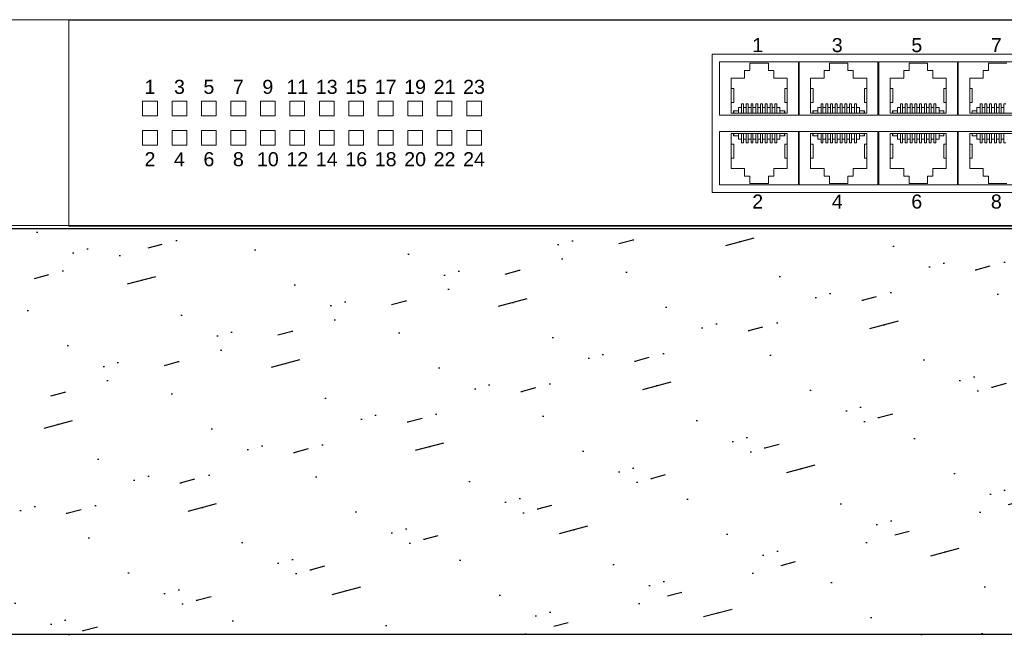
# Model space of a CAD drawing. Header units: millimetres. Extents: x 83969 to 163860, y -22594 to 4849.
# Tile 91 of 108: x 163508 to 163521, y -21366 to -21358. Entities that reach past the tile are written whole.
import ezdxf
from ezdxf.enums import TextEntityAlignment as Align

# ---------------------------------------------------------------- set-up
doc = ezdxf.new("R2010")
doc.units = ezdxf.units.MM
doc.layers.get('0').update_dxf_attribs({"color": 251, "lineweight": 0})
doc.layers.add('! PT Opisy Legenda 2', color=7, linetype='Continuous')
doc.styles.add('Arial10', font='arial.ttf', dxfattribs={"height": 10})

# ---------------------------------------------------------------- blocks, each defined once
blk = doc.blocks.new('Switch 24xGE')
at = {"color": 144}
for points in [[(-306.449629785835, 0), (0, 0), (0, 27.95462635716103), (-306.449629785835, 27.95462635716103)], [(-185.0995380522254, 23.25212292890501), (-139.9998358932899, 23.25212292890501), (-139.9998358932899, 4.506366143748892), (-185.0995380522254, 4.506366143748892)], [(-262.4494656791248, 16.89834465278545), (-260.4494656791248, 16.89834465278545), (-260.4494656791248, 14.89834465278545), (-262.4494656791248, 14.89834465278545)], [(-258.4494656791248, 16.89834465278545), (-256.4494656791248, 16.89834465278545), (-256.4494656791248, 14.89834465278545), (-258.4494656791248, 14.89834465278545)], [(-254.4494656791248, 16.89834465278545), (-252.4494656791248, 16.89834465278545), (-252.4494656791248, 14.89834465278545), (-254.4494656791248, 14.89834465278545)], [(-250.4494656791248, 16.89834465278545), (-248.4494656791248, 16.89834465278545), (-248.4494656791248, 14.89834465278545), (-250.4494656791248, 14.89834465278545)], [(-246.4494656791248, 16.89834465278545), (-244.4494656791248, 16.89834465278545), (-244.4494656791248, 14.89834465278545), (-246.4494656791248, 14.89834465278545)], [(-242.4494656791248, 16.89834465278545), (-240.4494656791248, 16.89834465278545), (-240.4494656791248, 14.89834465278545), (-242.4494656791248, 14.89834465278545)], [(-238.4494656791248, 16.89834465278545), (-236.4494656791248, 16.89834465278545), (-236.4494656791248, 14.89834465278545), (-238.4494656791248, 14.89834465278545)], [(-234.4494656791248, 16.89834465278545), (-232.4494656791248, 16.89834465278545), (-232.4494656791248, 14.89834465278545), (-234.4494656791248, 14.89834465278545)], [(-230.4494656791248, 16.89834465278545), (-228.4494656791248, 16.89834465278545), (-228.4494656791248, 14.89834465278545), (-230.4494656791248, 14.89834465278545)], [(-226.4494656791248, 16.89834465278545), (-224.4494656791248, 16.89834465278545), (-224.4494656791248, 14.89834465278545), (-226.4494656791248, 14.89834465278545)], [(-222.4494656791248, 16.89834465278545), (-220.4494656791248, 16.89834465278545), (-220.4494656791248, 14.89834465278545), (-222.4494656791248, 14.89834465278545)], [(-218.4494656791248, 16.89834465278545), (-216.4494656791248, 16.89834465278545), (-216.4494656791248, 14.89834465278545), (-218.4494656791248, 14.89834465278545)], [(-262.4494656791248, 12.89834465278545), (-260.4494656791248, 12.89834465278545), (-260.4494656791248, 10.89834465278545), (-262.4494656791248, 10.89834465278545)], [(-258.4494656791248, 12.89834465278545), (-256.4494656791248, 12.89834465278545), (-256.4494656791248, 10.89834465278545), (-258.4494656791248, 10.89834465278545)], [(-254.4494656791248, 12.89834465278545), (-252.4494656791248, 12.89834465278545), (-252.4494656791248, 10.89834465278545), (-254.4494656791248, 10.89834465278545)], [(-250.4494656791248, 12.89834465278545), (-248.4494656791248, 12.89834465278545), (-248.4494656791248, 10.89834465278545), (-250.4494656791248, 10.89834465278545)], [(-246.4494656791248, 12.89834465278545), (-244.4494656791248, 12.89834465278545), (-244.4494656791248, 10.89834465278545), (-246.4494656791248, 10.89834465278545)], [(-242.4494656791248, 12.89834465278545), (-240.4494656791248, 12.89834465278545), (-240.4494656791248, 10.89834465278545), (-242.4494656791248, 10.89834465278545)], [(-238.4494656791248, 12.89834465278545), (-236.4494656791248, 12.89834465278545), (-236.4494656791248, 10.89834465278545), (-238.4494656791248, 10.89834465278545)], [(-234.4494656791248, 12.89834465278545), (-232.4494656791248, 12.89834465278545), (-232.4494656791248, 10.89834465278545), (-234.4494656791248, 10.89834465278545)], [(-230.4494656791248, 12.89834465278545), (-228.4494656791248, 12.89834465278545), (-228.4494656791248, 10.89834465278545), (-230.4494656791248, 10.89834465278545)], [(-226.4494656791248, 12.89834465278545), (-224.4494656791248, 12.89834465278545), (-224.4494656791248, 10.89834465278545), (-226.4494656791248, 10.89834465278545)], [(-222.4494656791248, 12.89834465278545), (-220.4494656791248, 12.89834465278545), (-220.4494656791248, 10.89834465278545), (-222.4494656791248, 10.89834465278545)], [(-218.4494656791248, 12.89834465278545), (-216.4494656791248, 12.89834465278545), (-216.4494656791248, 10.89834465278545), (-218.4494656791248, 10.89834465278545)]]:
    blk.add_lwpolyline(points, close=True, dxfattribs=at)
blk.add_lwpolyline([(-272.4494656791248, 27.87565783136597), (-33.99983589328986, 27.87565783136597), (-33.99983589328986, -0.0789685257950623), (-272.4494656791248, -0.0789685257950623)], close=True)
for points in [[(-173.3998358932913, 22.25212292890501), (-173.3998358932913, 14.98140543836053), (-184.0995380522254, 14.98140543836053), (-184.0995380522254, 22.25212292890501), (-173.3998358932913, 22.25212292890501)], [(-182.5461508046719, 15.25891076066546), (-182.5461508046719, 20.02562278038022), (-180.7096501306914, 20.02562278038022), (-180.7096501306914, 21.05431818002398), (-179.9857533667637, 21.05431818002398), (-179.9857533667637, 22.05338038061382), (-177.4838645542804, 22.05338038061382), (-177.4838645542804, 21.05431818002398), (-176.7599677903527, 21.05431818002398), (-176.759967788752, 20.02562278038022), (-174.9234671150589, 20.02562278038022), (-174.9234671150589, 15.25891076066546), (-182.5461508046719, 15.25891076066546), (-182.227293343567, 15.25891076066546), (-182.227293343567, 15.57640934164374), (-182.1955434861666, 15.57640934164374), (-182.1955434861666, 15.25891076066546), (-182.1955434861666, 15.57640934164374), (-181.5605463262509, 15.57640934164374), (-181.5605463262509, 15.25891076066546), (-181.5605463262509, 16.02090735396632), (-181.1350982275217, 16.02090735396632), (-181.1350982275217, 15.25891076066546), (-181.1350982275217, 16.53998001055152), (-180.8683994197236, 16.53998001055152), (-180.8683994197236, 15.25891076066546), (-180.8683994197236, 16.02090735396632), (-180.4874011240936, 16.02090735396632), (-180.4874011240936, 15.25891076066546), (-180.4874011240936, 16.51988009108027), (-180.2207023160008, 16.51988009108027), (-180.2207023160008, 15.25891076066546), (-180.2207023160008, 16.02090735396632), (-179.8397040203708, 16.02090735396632), (-179.8397040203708, 15.25891076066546), (-179.8397040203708, 16.54001355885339), (-179.5730052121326, 16.54001355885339), (-179.5730052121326, 15.25891076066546), (-179.5730052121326, 16.02090735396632), (-179.1920069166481, 16.02090735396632), (-179.1920069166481, 15.25891076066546), (-179.1920069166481, 16.51985596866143), (-178.9253081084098, 16.51985596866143), (-178.9253081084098, 15.25891076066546), (-178.9253081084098, 16.02090735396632), (-178.5443098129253, 16.02090735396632), (-178.5443098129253, 15.25891076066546), (-178.5443098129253, 16.54001355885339), (-178.2776110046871, 16.54001355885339), (-178.2776110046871, 15.25891076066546), (-178.2776110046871, 16.02090735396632), (-177.8966127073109, 16.02090735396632), (-177.8966127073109, 15.25891076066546), (-177.8966127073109, 16.51988177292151), (-177.6299139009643, 16.51985596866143), (-177.6299139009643, 15.25891076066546), (-177.6299139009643, 16.02090735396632), (-177.2489156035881, 16.02090735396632), (-177.2489156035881, 15.25891076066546), (-177.2489156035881, 16.54001355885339), (-176.9822167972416, 16.54001355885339), (-176.9822167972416, 15.25891076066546), (-176.9822167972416, 16.02090735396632), (-176.6012184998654, 16.02090735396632), (-176.6012184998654, 15.25891076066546), (-176.6012184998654, 16.51988177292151), (-176.3345196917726, 16.51985596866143), (-176.3345196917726, 15.25891076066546), (-176.3345196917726, 16.02090735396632), (-175.9090715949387, 16.02090735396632), (-175.9090715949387, 15.25891076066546), (-175.9090715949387, 15.57640934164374), (-175.2740744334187, 15.57635639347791), (-175.2740744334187, 15.25891076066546), (-175.2740744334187, 15.57635639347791), (-175.2423245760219, 15.57635639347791), (-175.2423245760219, 15.25891076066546)], [(-162.599835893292, 22.25212292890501), (-162.599835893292, 14.98140543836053), (-173.2995380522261, 14.98140543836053), (-173.2995380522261, 22.25212292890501), (-162.599835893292, 22.25212292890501)], [(-171.7461508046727, 15.25891076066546), (-171.7461508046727, 20.02562278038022), (-169.9096501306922, 20.02562278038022), (-169.9096501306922, 21.05431818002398), (-169.1857533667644, 21.05431818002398), (-169.1857533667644, 22.05338038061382), (-166.6838645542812, 22.05338038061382), (-166.6838645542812, 21.05431818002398), (-165.9599677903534, 21.05431818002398), (-165.9599677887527, 20.02562278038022), (-164.1234671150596, 20.02562278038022), (-164.1234671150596, 15.25891076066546), (-171.7461508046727, 15.25891076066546), (-171.4272933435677, 15.25891076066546), (-171.4272933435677, 15.57640934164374), (-171.3955434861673, 15.57640934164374), (-171.3955434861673, 15.25891076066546), (-171.3955434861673, 15.57640934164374), (-170.7605463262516, 15.57640934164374), (-170.7605463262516, 15.25891076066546), (-170.7605463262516, 16.02090735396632), (-170.3350982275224, 16.02090735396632), (-170.3350982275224, 15.25891076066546), (-170.3350982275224, 16.53998001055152), (-170.0683994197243, 16.53998001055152), (-170.0683994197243, 15.25891076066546), (-170.0683994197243, 16.02090735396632), (-169.6874011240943, 16.02090735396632), (-169.6874011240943, 15.25891076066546), (-169.6874011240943, 16.51988009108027), (-169.4207023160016, 16.51988009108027), (-169.4207023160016, 15.25891076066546), (-169.4207023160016, 16.02090735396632), (-169.0397040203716, 16.02090735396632), (-169.0397040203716, 15.25891076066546), (-169.0397040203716, 16.54001355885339), (-168.7730052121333, 16.54001355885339), (-168.7730052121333, 15.25891076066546), (-168.7730052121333, 16.02090735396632), (-168.3920069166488, 16.02090735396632), (-168.3920069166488, 15.25891076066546), (-168.3920069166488, 16.51985596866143), (-168.1253081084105, 16.51985596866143), (-168.1253081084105, 15.25891076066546), (-168.1253081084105, 16.02090735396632), (-167.7443098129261, 16.02090735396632), (-167.7443098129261, 15.25891076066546), (-167.7443098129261, 16.54001355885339), (-167.4776110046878, 16.54001355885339), (-167.4776110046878, 15.25891076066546), (-167.4776110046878, 16.02090735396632), (-167.0966127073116, 16.02090735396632), (-167.0966127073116, 15.25891076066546), (-167.0966127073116, 16.51988177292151), (-166.829913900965, 16.51985596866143), (-166.829913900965, 15.25891076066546), (-166.829913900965, 16.02090735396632), (-166.4489156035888, 16.02090735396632), (-166.4489156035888, 15.25891076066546), (-166.4489156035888, 16.54001355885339), (-166.1822167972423, 16.54001355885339), (-166.1822167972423, 15.25891076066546), (-166.1822167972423, 16.02090735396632), (-165.8012184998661, 16.02090735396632), (-165.8012184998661, 15.25891076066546), (-165.8012184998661, 16.51988177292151), (-165.5345196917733, 16.51985596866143), (-165.5345196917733, 15.25891076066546), (-165.5345196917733, 16.02090735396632), (-165.1090715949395, 16.02090735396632), (-165.1090715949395, 15.25891076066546), (-165.1090715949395, 15.57640934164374), (-164.4740744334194, 15.57635639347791), (-164.4740744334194, 15.25891076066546), (-164.4740744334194, 15.57635639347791), (-164.4423245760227, 15.57635639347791), (-164.4423245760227, 15.25891076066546)], [(-151.7998358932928, 22.25212292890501), (-151.7998358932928, 14.98140543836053), (-162.4995380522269, 14.98140543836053), (-162.4995380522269, 22.25212292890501), (-151.7998358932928, 22.25212292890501)], [(-160.9461508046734, 15.25891076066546), (-160.9461508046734, 20.02562278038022), (-159.1096501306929, 20.02562278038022), (-159.1096501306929, 21.05431818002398), (-158.3857533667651, 21.05431818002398), (-158.3857533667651, 22.05338038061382), (-155.8838645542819, 22.05338038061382), (-155.8838645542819, 21.05431818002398), (-155.1599677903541, 21.05431818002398), (-155.1599677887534, 20.02562278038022), (-153.3234671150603, 20.02562278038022), (-153.3234671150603, 15.25891076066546), (-160.9461508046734, 15.25891076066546), (-160.6272933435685, 15.25891076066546), (-160.6272933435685, 15.57640934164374), (-160.595543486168, 15.57640934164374), (-160.595543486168, 15.25891076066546), (-160.595543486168, 15.57640934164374), (-159.9605463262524, 15.57640934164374), (-159.9605463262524, 15.25891076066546), (-159.9605463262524, 16.02090735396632), (-159.5350982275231, 16.02090735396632), (-159.5350982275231, 15.25891076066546), (-159.5350982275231, 16.53998001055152), (-159.268399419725, 16.53998001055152), (-159.268399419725, 15.25891076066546), (-159.268399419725, 16.02090735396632), (-158.887401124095, 16.02090735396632), (-158.887401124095, 15.25891076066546), (-158.887401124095, 16.51988009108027), (-158.6207023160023, 16.51988009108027), (-158.6207023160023, 15.25891076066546), (-158.6207023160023, 16.02090735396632), (-158.2397040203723, 16.02090735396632), (-158.2397040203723, 15.25891076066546), (-158.2397040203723, 16.54001355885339), (-157.973005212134, 16.54001355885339), (-157.973005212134, 15.25891076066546), (-157.973005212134, 16.02090735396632), (-157.5920069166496, 16.02090735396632), (-157.5920069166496, 15.25891076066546), (-157.5920069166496, 16.51985596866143), (-157.3253081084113, 16.51985596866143), (-157.3253081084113, 15.25891076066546), (-157.3253081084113, 16.02090735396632), (-156.9443098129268, 16.02090735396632), (-156.9443098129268, 15.25891076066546), (-156.9443098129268, 16.54001355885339), (-156.6776110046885, 16.54001355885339), (-156.6776110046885, 15.25891076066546), (-156.6776110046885, 16.02090735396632), (-156.2966127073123, 16.02090735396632), (-156.2966127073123, 15.25891076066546), (-156.2966127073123, 16.51988177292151), (-156.0299139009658, 16.51985596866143), (-156.0299139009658, 15.25891076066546), (-156.0299139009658, 16.02090735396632), (-155.6489156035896, 16.02090735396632), (-155.6489156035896, 15.25891076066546), (-155.6489156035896, 16.54001355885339), (-155.382216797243, 16.54001355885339), (-155.382216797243, 15.25891076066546), (-155.382216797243, 16.02090735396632), (-155.0012184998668, 16.02090735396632), (-155.0012184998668, 15.25891076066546), (-155.0012184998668, 16.51988177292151), (-154.734519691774, 16.51985596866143), (-154.734519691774, 15.25891076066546), (-154.734519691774, 16.02090735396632), (-154.3090715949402, 16.02090735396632), (-154.3090715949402, 15.25891076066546), (-154.3090715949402, 15.57640934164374), (-153.6740744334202, 15.57635639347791), (-153.6740744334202, 15.25891076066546), (-153.6740744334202, 15.57635639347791), (-153.6423245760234, 15.57635639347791), (-153.6423245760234, 15.25891076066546)], [(-140.9998358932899, 22.25212292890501), (-140.9998358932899, 14.98140543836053), (-151.6995380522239, 14.98140543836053), (-151.6995380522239, 22.25212292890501), (-140.9998358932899, 22.25212292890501)], [(-150.1461508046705, 15.25891076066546), (-150.1461508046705, 20.02562278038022), (-148.30965013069, 20.02562278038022), (-148.30965013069, 21.05431818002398), (-147.5857533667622, 21.05431818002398), (-147.5857533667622, 22.05338038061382), (-145.083864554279, 22.05338038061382)], [(-142.5234671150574, 15.25891076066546), (-150.1461508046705, 15.25891076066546), (-149.8272933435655, 15.25891076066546), (-149.8272933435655, 15.57640934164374), (-149.7955434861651, 15.57640934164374), (-149.7955434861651, 15.25891076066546), (-149.7955434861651, 15.57640934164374), (-149.1605463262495, 15.57640934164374), (-149.1605463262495, 15.25891076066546), (-149.1605463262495, 16.02090735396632), (-148.7350982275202, 16.02090735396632), (-148.7350982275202, 15.25891076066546), (-148.7350982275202, 16.53998001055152), (-148.4683994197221, 16.53998001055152), (-148.4683994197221, 15.25891076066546), (-148.4683994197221, 16.02090735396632), (-148.0874011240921, 16.02090735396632), (-148.0874011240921, 15.25891076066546), (-148.0874011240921, 16.51988009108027), (-147.8207023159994, 16.51988009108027), (-147.8207023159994, 15.25891076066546), (-147.8207023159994, 16.02090735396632), (-147.4397040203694, 16.02090735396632), (-147.4397040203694, 15.25891076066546), (-147.4397040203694, 16.54001355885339), (-147.1730052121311, 16.54001355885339), (-147.1730052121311, 15.25891076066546), (-147.1730052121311, 16.02090735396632), (-146.7920069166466, 16.02090735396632), (-146.7920069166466, 15.25891076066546), (-146.7920069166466, 16.51985596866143), (-146.5253081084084, 16.51985596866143), (-146.5253081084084, 15.25891076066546), (-146.5253081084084, 16.02090735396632), (-146.1443098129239, 16.02090735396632), (-146.1443098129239, 15.25891076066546), (-146.1443098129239, 16.54001355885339), (-145.8776110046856, 16.54001355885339), (-145.8776110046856, 15.25891076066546), (-145.8776110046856, 16.02090735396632), (-145.4966127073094, 16.02090735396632), (-145.4966127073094, 15.25891076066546), (-145.4966127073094, 16.51988177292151), (-145.2299139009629, 16.51985596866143)], [(-182.5461508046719, 18.61592908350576), (-182.1911065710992, 18.61592908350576), (-182.1911065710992, 16.71305425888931), (-182.5461508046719, 16.71305425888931)], [(-174.9234671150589, 18.61592908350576), (-175.2467614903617, 18.61592908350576), (-175.2467614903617, 16.71305425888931), (-174.9234671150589, 16.71305425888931)], [(-171.7461508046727, 18.61592908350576), (-171.3911065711, 18.61592908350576), (-171.3911065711, 16.71305425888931), (-171.7461508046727, 16.71305425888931)], [(-164.1234671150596, 18.61592908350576), (-164.4467614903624, 18.61592908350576), (-164.4467614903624, 16.71305425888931), (-164.1234671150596, 16.71305425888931)], [(-160.9461508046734, 18.61592908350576), (-160.5911065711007, 18.61592908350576), (-160.5911065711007, 16.71305425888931), (-160.9461508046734, 16.71305425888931)], [(-153.3234671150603, 18.61592908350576), (-153.6467614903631, 18.61592908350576), (-153.6467614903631, 16.71305425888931), (-153.3234671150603, 16.71305425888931)], [(-150.1461508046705, 18.61592908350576), (-149.7911065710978, 18.61592908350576), (-149.7911065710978, 16.71305425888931), (-150.1461508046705, 16.71305425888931)], [(-173.3998358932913, 5.506366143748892), (-173.3998358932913, 12.77708363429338), (-184.0995380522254, 12.77708363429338), (-184.0995380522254, 5.506366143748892), (-173.3998358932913, 5.506366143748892)], [(-182.5461508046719, 12.49957831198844), (-182.5461508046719, 7.732866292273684), (-180.7096501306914, 7.732866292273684), (-180.7096501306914, 6.704170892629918), (-179.9857533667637, 6.704170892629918), (-179.9857533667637, 5.705108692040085), (-177.4838645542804, 5.705108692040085), (-177.4838645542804, 6.704170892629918), (-176.7599677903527, 6.704170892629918), (-176.759967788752, 7.732866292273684), (-174.9234671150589, 7.732866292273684), (-174.9234671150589, 12.49957831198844), (-182.5461508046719, 12.49957831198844), (-182.227293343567, 12.49957831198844), (-182.227293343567, 12.18207973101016), (-182.1955434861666, 12.18207973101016), (-182.1955434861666, 12.49957831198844), (-182.1955434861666, 12.18207973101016), (-181.5605463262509, 12.18207973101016), (-181.5605463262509, 12.49957831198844), (-181.5605463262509, 11.73758171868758), (-181.1350982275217, 11.73758171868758), (-181.1350982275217, 12.49957831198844), (-181.1350982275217, 11.21850906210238), (-180.8683994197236, 11.21850906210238), (-180.8683994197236, 12.49957831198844), (-180.8683994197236, 11.73758171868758), (-180.4874011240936, 11.73758171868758), (-180.4874011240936, 12.49957831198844), (-180.4874011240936, 11.23860898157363), (-180.2207023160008, 11.23860898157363), (-180.2207023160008, 12.49957831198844), (-180.2207023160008, 11.73758171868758), (-179.8397040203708, 11.73758171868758), (-179.8397040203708, 12.49957831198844), (-179.8397040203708, 11.21847551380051), (-179.5730052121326, 11.21847551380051), (-179.5730052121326, 12.49957831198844), (-179.5730052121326, 11.73758171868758), (-179.1920069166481, 11.73758171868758), (-179.1920069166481, 12.49957831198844), (-179.1920069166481, 11.23863310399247), (-178.9253081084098, 11.23863310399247), (-178.9253081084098, 12.49957831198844), (-178.9253081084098, 11.73758171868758), (-178.5443098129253, 11.73758171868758), (-178.5443098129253, 12.49957831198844), (-178.5443098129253, 11.21847551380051), (-178.2776110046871, 11.21847551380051), (-178.2776110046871, 12.49957831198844), (-178.2776110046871, 11.73758171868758), (-177.8966127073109, 11.73758171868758), (-177.8966127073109, 12.49957831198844), (-177.8966127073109, 11.23860729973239), (-177.6299139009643, 11.23863310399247), (-177.6299139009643, 12.49957831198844), (-177.6299139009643, 11.73758171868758), (-177.2489156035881, 11.73758171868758), (-177.2489156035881, 12.49957831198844), (-177.2489156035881, 11.21847551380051), (-176.9822167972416, 11.21847551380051), (-176.9822167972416, 12.49957831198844), (-176.9822167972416, 11.73758171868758), (-176.6012184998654, 11.73758171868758), (-176.6012184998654, 12.49957831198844), (-176.6012184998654, 11.23860729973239), (-176.3345196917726, 11.23863310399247), (-176.3345196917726, 12.49957831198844), (-176.3345196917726, 11.73758171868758), (-175.9090715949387, 11.73758171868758), (-175.9090715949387, 12.49957831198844), (-175.9090715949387, 12.18207973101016), (-175.2740744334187, 12.18213267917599), (-175.2740744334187, 12.49957831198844), (-175.2740744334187, 12.18213267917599), (-175.2423245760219, 12.18213267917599), (-175.2423245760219, 12.49957831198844)], [(-162.599835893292, 5.506366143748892), (-162.599835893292, 12.77708363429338), (-173.2995380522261, 12.77708363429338), (-173.2995380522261, 5.506366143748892), (-162.599835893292, 5.506366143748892)], [(-171.7461508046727, 12.49957831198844), (-171.7461508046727, 7.732866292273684), (-169.9096501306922, 7.732866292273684), (-169.9096501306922, 6.704170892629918), (-169.1857533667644, 6.704170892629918), (-169.1857533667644, 5.705108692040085), (-166.6838645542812, 5.705108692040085), (-166.6838645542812, 6.704170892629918), (-165.9599677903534, 6.704170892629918), (-165.9599677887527, 7.732866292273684), (-164.1234671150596, 7.732866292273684), (-164.1234671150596, 12.49957831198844), (-171.7461508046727, 12.49957831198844), (-171.4272933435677, 12.49957831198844), (-171.4272933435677, 12.18207973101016), (-171.3955434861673, 12.18207973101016), (-171.3955434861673, 12.49957831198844), (-171.3955434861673, 12.18207973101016), (-170.7605463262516, 12.18207973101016), (-170.7605463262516, 12.49957831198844), (-170.7605463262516, 11.73758171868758), (-170.3350982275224, 11.73758171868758), (-170.3350982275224, 12.49957831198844), (-170.3350982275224, 11.21850906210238), (-170.0683994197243, 11.21850906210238), (-170.0683994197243, 12.49957831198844), (-170.0683994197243, 11.73758171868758), (-169.6874011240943, 11.73758171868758), (-169.6874011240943, 12.49957831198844), (-169.6874011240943, 11.23860898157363), (-169.4207023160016, 11.23860898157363), (-169.4207023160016, 12.49957831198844), (-169.4207023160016, 11.73758171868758), (-169.0397040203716, 11.73758171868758), (-169.0397040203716, 12.49957831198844), (-169.0397040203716, 11.21847551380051), (-168.7730052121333, 11.21847551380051), (-168.7730052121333, 12.49957831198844), (-168.7730052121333, 11.73758171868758), (-168.3920069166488, 11.73758171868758), (-168.3920069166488, 12.49957831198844), (-168.3920069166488, 11.23863310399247), (-168.1253081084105, 11.23863310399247), (-168.1253081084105, 12.49957831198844), (-168.1253081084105, 11.73758171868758), (-167.7443098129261, 11.73758171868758), (-167.7443098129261, 12.49957831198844), (-167.7443098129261, 11.21847551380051), (-167.4776110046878, 11.21847551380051), (-167.4776110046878, 12.49957831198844), (-167.4776110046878, 11.73758171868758), (-167.0966127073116, 11.73758171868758), (-167.0966127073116, 12.49957831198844), (-167.0966127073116, 11.23860729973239), (-166.829913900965, 11.23863310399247), (-166.829913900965, 12.49957831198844), (-166.829913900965, 11.73758171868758), (-166.4489156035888, 11.73758171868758), (-166.4489156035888, 12.49957831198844), (-166.4489156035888, 11.21847551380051), (-166.1822167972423, 11.21847551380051), (-166.1822167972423, 12.49957831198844), (-166.1822167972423, 11.73758171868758), (-165.8012184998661, 11.73758171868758), (-165.8012184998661, 12.49957831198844), (-165.8012184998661, 11.23860729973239), (-165.5345196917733, 11.23863310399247), (-165.5345196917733, 12.49957831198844), (-165.5345196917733, 11.73758171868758), (-165.1090715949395, 11.73758171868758), (-165.1090715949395, 12.49957831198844), (-165.1090715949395, 12.18207973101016), (-164.4740744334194, 12.18213267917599), (-164.4740744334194, 12.49957831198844), (-164.4740744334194, 12.18213267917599), (-164.4423245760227, 12.18213267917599), (-164.4423245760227, 12.49957831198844)], [(-151.7998358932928, 5.506366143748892), (-151.7998358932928, 12.77708363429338), (-162.4995380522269, 12.77708363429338), (-162.4995380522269, 5.506366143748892), (-151.7998358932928, 5.506366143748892)], [(-160.9461508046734, 12.49957831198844), (-160.9461508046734, 7.732866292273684), (-159.1096501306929, 7.732866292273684), (-159.1096501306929, 6.704170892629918), (-158.3857533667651, 6.704170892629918), (-158.3857533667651, 5.705108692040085), (-155.8838645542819, 5.705108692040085), (-155.8838645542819, 6.704170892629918), (-155.1599677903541, 6.704170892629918), (-155.1599677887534, 7.732866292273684), (-153.3234671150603, 7.732866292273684), (-153.3234671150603, 12.49957831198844), (-160.9461508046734, 12.49957831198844), (-160.6272933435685, 12.49957831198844), (-160.6272933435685, 12.18207973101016), (-160.595543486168, 12.18207973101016), (-160.595543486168, 12.49957831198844), (-160.595543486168, 12.18207973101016), (-159.9605463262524, 12.18207973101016), (-159.9605463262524, 12.49957831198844), (-159.9605463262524, 11.73758171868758), (-159.5350982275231, 11.73758171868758), (-159.5350982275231, 12.49957831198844), (-159.5350982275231, 11.21850906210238), (-159.268399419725, 11.21850906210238), (-159.268399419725, 12.49957831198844), (-159.268399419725, 11.73758171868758), (-158.887401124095, 11.73758171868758), (-158.887401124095, 12.49957831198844), (-158.887401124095, 11.23860898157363), (-158.6207023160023, 11.23860898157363), (-158.6207023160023, 12.49957831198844), (-158.6207023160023, 11.73758171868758), (-158.2397040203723, 11.73758171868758), (-158.2397040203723, 12.49957831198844), (-158.2397040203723, 11.21847551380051), (-157.973005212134, 11.21847551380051), (-157.973005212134, 12.49957831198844), (-157.973005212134, 11.73758171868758), (-157.5920069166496, 11.73758171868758), (-157.5920069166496, 12.49957831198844), (-157.5920069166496, 11.23863310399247), (-157.3253081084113, 11.23863310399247), (-157.3253081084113, 12.49957831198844), (-157.3253081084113, 11.73758171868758), (-156.9443098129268, 11.73758171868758), (-156.9443098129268, 12.49957831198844), (-156.9443098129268, 11.21847551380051), (-156.6776110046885, 11.21847551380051), (-156.6776110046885, 12.49957831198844), (-156.6776110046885, 11.73758171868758), (-156.2966127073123, 11.73758171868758), (-156.2966127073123, 12.49957831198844), (-156.2966127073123, 11.23860729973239), (-156.0299139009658, 11.23863310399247), (-156.0299139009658, 12.49957831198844), (-156.0299139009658, 11.73758171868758), (-155.6489156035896, 11.73758171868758), (-155.6489156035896, 12.49957831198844), (-155.6489156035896, 11.21847551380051), (-155.382216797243, 11.21847551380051), (-155.382216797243, 12.49957831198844), (-155.382216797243, 11.73758171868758), (-155.0012184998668, 11.73758171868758), (-155.0012184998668, 12.49957831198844), (-155.0012184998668, 11.23860729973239), (-154.734519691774, 11.23863310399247), (-154.734519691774, 12.49957831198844), (-154.734519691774, 11.73758171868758), (-154.3090715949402, 11.73758171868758), (-154.3090715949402, 12.49957831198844), (-154.3090715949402, 12.18207973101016), (-153.6740744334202, 12.18213267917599), (-153.6740744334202, 12.49957831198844), (-153.6740744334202, 12.18213267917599), (-153.6423245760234, 12.18213267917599), (-153.6423245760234, 12.49957831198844)], [(-140.9998358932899, 5.506366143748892), (-140.9998358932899, 12.77708363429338), (-151.6995380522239, 12.77708363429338), (-151.6995380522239, 5.506366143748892), (-140.9998358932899, 5.506366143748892)], [(-150.1461508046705, 12.49957831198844), (-150.1461508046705, 7.732866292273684), (-148.30965013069, 7.732866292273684), (-148.30965013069, 6.704170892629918), (-147.5857533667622, 6.704170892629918), (-147.5857533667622, 5.705108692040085), (-145.083864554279, 5.705108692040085)], [(-142.5234671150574, 12.49957831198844), (-150.1461508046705, 12.49957831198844), (-149.8272933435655, 12.49957831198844), (-149.8272933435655, 12.18207973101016), (-149.7955434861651, 12.18207973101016), (-149.7955434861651, 12.49957831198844), (-149.7955434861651, 12.18207973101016), (-149.1605463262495, 12.18207973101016), (-149.1605463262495, 12.49957831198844), (-149.1605463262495, 11.73758171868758), (-148.7350982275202, 11.73758171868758), (-148.7350982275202, 12.49957831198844), (-148.7350982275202, 11.21850906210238), (-148.4683994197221, 11.21850906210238), (-148.4683994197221, 12.49957831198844), (-148.4683994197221, 11.73758171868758), (-148.0874011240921, 11.73758171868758), (-148.0874011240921, 12.49957831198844), (-148.0874011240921, 11.23860898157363), (-147.8207023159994, 11.23860898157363), (-147.8207023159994, 12.49957831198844), (-147.8207023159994, 11.73758171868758), (-147.4397040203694, 11.73758171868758), (-147.4397040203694, 12.49957831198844), (-147.4397040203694, 11.21847551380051), (-147.1730052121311, 11.21847551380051), (-147.1730052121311, 12.49957831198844), (-147.1730052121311, 11.73758171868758), (-146.7920069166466, 11.73758171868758), (-146.7920069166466, 12.49957831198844), (-146.7920069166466, 11.23863310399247), (-146.5253081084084, 11.23863310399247), (-146.5253081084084, 12.49957831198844), (-146.5253081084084, 11.73758171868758), (-146.1443098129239, 11.73758171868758), (-146.1443098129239, 12.49957831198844), (-146.1443098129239, 11.21847551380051), (-145.8776110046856, 11.21847551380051), (-145.8776110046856, 12.49957831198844), (-145.8776110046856, 11.73758171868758), (-145.4966127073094, 11.73758171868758), (-145.4966127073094, 12.49957831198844), (-145.4966127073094, 11.23860729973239), (-145.2299139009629, 11.23863310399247)], [(-182.5461508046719, 9.14255998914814), (-182.1911065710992, 9.14255998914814), (-182.1911065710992, 11.04543481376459), (-182.5461508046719, 11.04543481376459)], [(-174.9234671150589, 9.14255998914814), (-175.2467614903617, 9.14255998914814), (-175.2467614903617, 11.04543481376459), (-174.9234671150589, 11.04543481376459)], [(-171.7461508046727, 9.14255998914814), (-171.3911065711, 9.14255998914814), (-171.3911065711, 11.04543481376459), (-171.7461508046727, 11.04543481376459)], [(-164.1234671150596, 9.14255998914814), (-164.4467614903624, 9.14255998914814), (-164.4467614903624, 11.04543481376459), (-164.1234671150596, 11.04543481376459)], [(-160.9461508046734, 9.14255998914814), (-160.5911065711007, 9.14255998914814), (-160.5911065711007, 11.04543481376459), (-160.9461508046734, 11.04543481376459)], [(-153.3234671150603, 9.14255998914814), (-153.6467614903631, 9.14255998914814), (-153.6467614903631, 11.04543481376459), (-153.3234671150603, 11.04543481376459)], [(-150.1461508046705, 9.14255998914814), (-149.7911065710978, 9.14255998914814), (-149.7911065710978, 11.04543481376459), (-150.1461508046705, 11.04543481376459)]]:
    blk.add_lwpolyline(points, dxfattribs=at)
at = {"color": 144, "style": 'Arial10'}
for s, p in [('1', (-179.6738089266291, 23.55282538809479)), ('3', (-168.8738089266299, 23.55282538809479)), ('5', (-158.0738089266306, 23.55282538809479)), ('7', (-147.2738089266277, 23.55282538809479)), ('2', (-179.6738089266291, 2.305643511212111)), ('4', (-168.8738089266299, 2.305643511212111)), ('6', (-158.0738089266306, 2.305643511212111)), ('8', (-147.2738089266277, 2.305643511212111))]:
    blk.add_text(s, height=1.904991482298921, dxfattribs=at).set_placement(p)
for s, p in [('1', (-261.4494656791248, 17.88307262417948)), ('3', (-257.4494656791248, 17.88307262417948)), ('5', (-253.4494656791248, 17.88307262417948)), ('7', (-249.4494656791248, 17.88307262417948)), ('9', (-245.4494656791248, 17.88307262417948)), ('11', (-241.4494656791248, 17.88307262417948)), ('13', (-237.4494656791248, 17.88307262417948)), ('15', (-233.4494656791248, 17.88307262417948)), ('17', (-229.4494656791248, 17.88307262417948)), ('19', (-225.4494656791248, 17.88307262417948)), ('21', (-221.4494656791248, 17.88307262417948)), ('23', (-217.4494656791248, 17.88307262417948)), ('2', (-261.4494656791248, 8.057935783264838)), ('4', (-257.4494656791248, 8.057935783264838)), ('6', (-253.4494656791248, 8.057935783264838)), ('8', (-249.4494656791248, 8.057935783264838)), ('10', (-245.4494656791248, 8.057935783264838)), ('12', (-241.4494656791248, 8.057935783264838)), ('14', (-237.4494656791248, 8.057935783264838)), ('16', (-233.4494656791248, 8.057935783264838)), ('18', (-229.4494656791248, 8.057935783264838)), ('20', (-225.4494656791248, 8.057935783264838)), ('22', (-221.4494656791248, 8.057935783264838)), ('24', (-217.4494656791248, 8.057935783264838))]:
    blk.add_text(s, height=1.904991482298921, dxfattribs=at).set_placement(p, align=Align.CENTER)
blk = doc.blocks.new('Panel zaślepiający 2U')
h = blk.add_hatch()
h.set_pattern_fill('GROUT', color=256, scale=0.25, angle=15, style=0)
h.set_pattern_definition([(15, (-221.187624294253, -203.5279369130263), (-0.3507189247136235, 2.535626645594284), [0.3175, -2.2225]), (15, (-221.1274679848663, -202.5257175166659), (-0.6574003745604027, 2.453451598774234), [0, -2.54]), (15, (-221.8009871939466, -203.6922870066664), (0.2626439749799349, 2.699976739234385), [0, -2.54]), (15, (-222.2940374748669, -201.8521983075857), (1.796051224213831, 3.110851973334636), [0.635, -4.445]), (15, (-220.0430735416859, -202.8925552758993), (-0.6574003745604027, 2.453451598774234), [0, -2.54]), (15, (-220.5742613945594, -203.3635868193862), (-0.04403747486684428, 2.617801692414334), [0, -2.54]), (15, (-220.3497549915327, -202.9747303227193), (-0.6574003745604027, 2.453451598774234), [0, -2.54]), (15, (-221.9873560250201, -201.7700232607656), (-0.6574003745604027, 2.453451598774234), [0, -2.54])])
h.paths.add_polyline_path([(46.67249973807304, 6.476403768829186e-08), (48.89499973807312, 6.476403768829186e-08), (48.89499973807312, 4.445000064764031), (48.89500005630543, 8.889999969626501), (46.67250005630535, 8.889999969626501), (46.67250005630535, 8.578849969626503, -0.9999999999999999), (46.36135005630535, 8.578849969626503), (46.36135005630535, 8.802988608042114), (2.533650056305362, 8.802988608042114), (2.533650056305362, 8.578849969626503, -0.9999999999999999), (2.222500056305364, 8.578849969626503), (2.222500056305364, 8.889999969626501), (5.630533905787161e-08, 8.889999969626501), (5.630533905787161e-08, 4.444999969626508), (-2.619269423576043e-07, 6.476403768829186e-08), (2.222499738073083, 6.476403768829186e-08), (2.222499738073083, 0.3111500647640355, -0.9999999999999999), (2.53364973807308, 0.3111500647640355), (2.53364973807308, 0.03924461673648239), (46.36134973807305, 0.03924461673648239), (46.36134973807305, 0.3111500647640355, -0.9999999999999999), (46.67249973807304, 0.3111500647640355)])
for p, q in [((46.36135005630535, 8.802988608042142), (2.533650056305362, 8.802988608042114)), ((46.36134973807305, 0.03924461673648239), (2.53364973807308, 0.03924461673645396))]:
    blk.add_line(p, q)

msp = doc.modelspace()

# ---------------------------------------------------------------- block references
at = {"layer": '! PT Opisy Legenda 2', "xscale": 0.6288110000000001, "yscale": 0.6288110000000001, "zscale": 0.6288110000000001}
msp.add_blockref('Panel zaślepiający 2U', (163504.9851491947, -21366.34862694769), dxfattribs=at)
at = {"xscale": 0.1, "yscale": 0.1, "zscale": 0.1}
msp.add_blockref('Switch 24xGE', (163535.8130906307, -21360.77008082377), dxfattribs=at)

doc.saveas('drawing.dxf')
